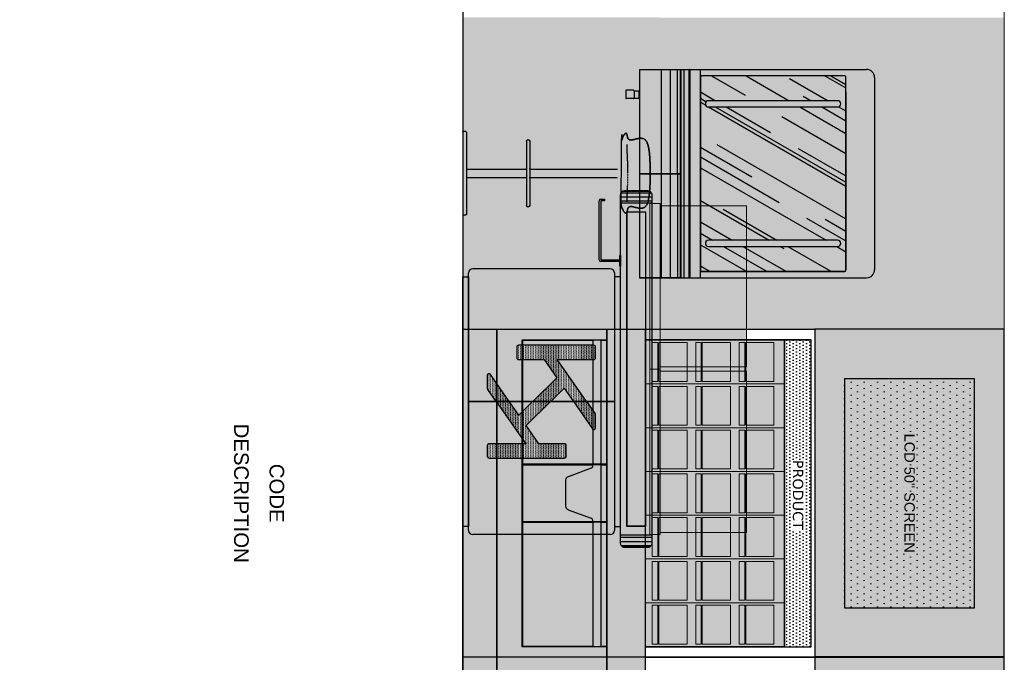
# Model space of a CAD drawing. Header units: centimetres. Extents: x -2854 to 18796, y -762 to 9238.
# Tile 132 of 166: x 2234 to 2706, y 1448 to 1756. Entities that reach past the tile are written whole.
import ezdxf
from ezdxf.enums import TextEntityAlignment as Align

# ---------------------------------------------------------------- set-up
doc = ezdxf.new("R2010")
doc.units = ezdxf.units.CM
doc.header["$LTSCALE"] = 0.3
doc.linetypes.add('HIDDEN2', pattern=[0.1875, 0.125, -0.0625])
for name, color, linetype, lineweight in [('KK_ARC_WALL 0.13', 252, 'Continuous', 13), ('KK_FUR_DET', 251, 'Continuous', 9), ('KK_FUR_TXT', 251, 'Continuous', 9)]:
    doc.layers.add(name, color=color, linetype=linetype, lineweight=lineweight)
doc.layers.add('KK_Defpoints', color=40, linetype='Continuous', plot=False)
doc.layers.add('KK_FUR_HATCH', color=253, linetype='Continuous')
doc.layers.add('KK_NEW_WALLS 0.2', color=3, linetype='Continuous')
doc.styles.add('KIKO Milano_Light', font='Arial.ttf')
doc.styles.get("Standard").update_dxf_attribs({"font": 'Arial.ttf'})

# ---------------------------------------------------------------- blocks, each defined once
blk = doc.blocks.new('SEDIA CALLEGARIS_FRONT')
at = {"true_color": 0xffffff}
h = blk.add_hatch(color=7, dxfattribs=at)
h.dxf.hatch_style = 1
h.paths.add_polyline_path([(20.15, 1.49, 0.409437), (19.85, 1.79), (-19.55, 1.79, 0.419151), (-19.85, 1.48), (-19.85, 0), (19.85, 0, 0.419007), (20.15, 0.3)])
h.paths.add_polyline_path([(2.15, 30.27, -0.414214), (2.45, 30.57), (-2.15, 30.57, -0.414214), (-1.85, 30.27), (-1.85, 1.79), (2.15, 1.79)])
h.paths.add_polyline_path([(16.36, 31.37, 0.414214), (15.56, 32.17), (-15.26, 32.17, 0.414214), (-16.06, 31.37, 0.414214), (-15.26, 30.57), (15.56, 30.57, 0.414214)])
edge = h.paths.add_edge_path()
edge.add_spline(control_points=[(2.15, 74.39), (0.82, 74.35), (-0.52, 74.35), (-1.85, 74.39)], knot_values=[0.198162, 0.198162, 0.198162, 0.198162, 0.257863, 0.257863, 0.257863, 0.257863], weights=[0.987281, 0.986985, 0.986985, 0.987281], degree=3, periodic=0)
edge.add_line((-1.85, 74.39), (-1.85, 32.47))
edge.add_arc((-2.15, 32.47), 0.3, 270, 359.9961, ccw=False)
edge.add_line((-2.15, 32.17), (2.45, 32.17))
edge.add_arc((2.45, 32.47), 0.3, 180.0039, 270, ccw=False)
edge.add_line((2.15, 32.47), (2.15, 74.39))
edge = h.paths.add_edge_path()
edge.add_arc((0.15, 140.98), 66.63, 256.936, 268.2825, ccw=False)
edge.add_arc((-12.89, 86.14), 10.26, 239.6197, 258.6573, ccw=False)
edge.add_arc((-16.85, 79.48), 2.51, 211.0373, 240.6162, ccw=False)
edge.add_arc((-18.65, 78.39), 0.405, 116.6067, 211.1856, ccw=False)
edge.add_arc((-18.04, 77.21), 1.74, 99.4368, 117.1958, ccw=False)
edge.add_arc((-19.21, 87.02), 8.15, 276.2378, 286.9473)
edge.add_arc((-17.43, 80.77), 1.65, 291.083, 374.3094)
edge.add_arc((34.57, 93.31), 51.84, 189.186, 193.534, ccw=False)
edge.add_arc((-13.02, 85.55), 3.62, 152.5851, 188.3241, ccw=False)
edge.add_arc((-12.97, 84.81), 4.06, 108.3142, 143.5373, ccw=False)
edge.add_arc((-8.61, 72.58), 17.05, 95.7109, 109.3275, ccw=False)
edge.add_arc((0.1, -29.54), 119.54, 84.8789, 94.9901, ccw=False)
edge.add_arc((9.41, 74.99), 14.59, 67.2015, 84.6537, ccw=False)
edge.add_arc((13.86, 85.56), 3.12, 22.4373, 67.4046, ccw=False)
edge.add_arc((12.47, 85.43), 4.47, -14.414, 17.2098, ccw=False)
edge.add_line((16.8, 84.31), (16.17, 81.47))
edge.add_arc((21.14, 80.82), 5.01, 172.5339, 185.7282)
edge.add_arc((17.61, 80.62), 1.49, 191.6751, 234.2769)
edge.add_arc((19.92, 87.34), 8.55, 248.1746, 262.736)
edge.add_arc((18.85, 78.38), 0.489, -15.0589, 91.6714, ccw=False)
edge.add_arc((17.19, 79.4), 2.43, 298.0121, 331.7602, ccw=False)
edge.add_line((18.33, 77.26), (17.14, 76.66))
edge.add_arc((9.45, 98.71), 23.35, 278.5749, 289.2183, ccw=False)
edge.add_line((12.93, 75.62), (7.16, 74.67))
edge.add_arc((0.09, 155.27), 80.91, 268.625, 275.0122, ccw=False)
at = {"color": 251, "true_color": 0x636466}
for p, q in [((-1.85, 32.47, 0), (-1.85, 74.39, 0)), ((2.15, 32.47, 0), (2.15, 74.39, 0)), ((15.56, 32.17, 0), (-15.26, 32.17, 0)), ((15.56, 30.57, 0), (-15.26, 30.57, 0)), ((-1.85, 1.79, 0), (-1.85, 30.27, 0)), ((2.15, 1.79, 0), (2.15, 30.27, 0)), ((-19.85, 0, 0), (-19.85, 1.49, 0)), ((19.85, 1.79, 0), (-19.55, 1.79, 0)), ((20.15, 1.49, 0), (20.15, 0.3, 0)), ((19.85, 0, 0), (-19.55, 0, 0))]:
    blk.add_line(p, q, dxfattribs=at)
at = {"color": 251, "lineweight": 0, "true_color": 0x636466}
for p, q in [((-19.85, 0, 0), (19.85, 0, 0)), ((-19.55, 1.79, 0), (-1.85, 1.79, 0)), ((19.85, 1.79, 0), (-19.55, 1.79, 0)), ((-19.55, 1.79, 0), (-1.85, 1.79, 0)), ((19.85, 1.79, 0), (-19.55, 1.79, 0)), ((-19.55, 1.79, 0), (19.85, 1.79, 0)), ((2.15, 1.79, 0), (19.85, 1.79, 0)), ((20.15, 0.3, 0), (20.15, 1.49, 0)), ((20.15, 1.48, 0), (20.15, 0.3, 0)), ((19.85, 0, 0), (19.85, 0, 0))]:
    blk.add_line(p, q, dxfattribs=at)
at = {"color": 251, "true_color": 0x636466}
for centre, radius, start, end in [((-15.26, 31.37, 0), 0.8, 90.0024, 180), ((-15.26, 31.37, 0), 0.8, 180, 269.9976), ((-2.15, 32.47, 0), 0.3, 272.3031, 0.0004), ((-2.15, 30.27, 0), 0.3, 359.9993, 87.6879), ((2.45, 32.47, 0), 0.3, 179.9996, 267.6969), ((2.45, 30.27, 0), 0.3, 92.3121, 180.0007), ((15.56, 31.37, 0), 0.8, 360, 89.9981), ((15.56, 31.37, 0), 0.8, 270.0019, 360), ((-19.55, 1.49, 0), 0.3, 134.9999, 180.0002), ((-19.55, 1.49, 0), 0.3, 89.9997, 134.9999), ((19.85, 1.49, 0), 0.3, 0.0007, 89.9994), ((19.85, 0.3, 0), 0.3, 270.0006, 359.9993)]:
    blk.add_arc(centre, radius, start, end, dxfattribs=at)
at = {"color": 251, "lineweight": 0, "true_color": 0x636466}
for centre, start, end in [((-19.55, 1.49, 0), 90, 180.9641), ((-19.55, 1.49, 0), 90.0003, 90.0006), ((-19.55, 1.49, 0), 90.0003, 90.0006), ((-19.55, 1.49, 0), 90.0003, 90.0006), ((-19.55, 1.49, 0), 90.0003, 90.0006), ((19.85, 1.49, 0), 0.0007, 90), ((19.85, 1.49, 0), 0.0007, 90), ((19.85, 1.49, 0), 0.9359, 90), ((19.85, 1.49, 0), 359.0641, 90), ((19.85, 0.3, 0), 270, 359.0641), ((19.85, 0.3, 0), 270, 0.9359)]:
    blk.add_arc(centre, 0.3, start, end, dxfattribs=at)
at = {"color": 251, "true_color": 0x636466}
for points, knots in [([(0.15, 89.99, 0), (-1.09, 89.99, 0), (-3.34, 89.98, 0), (-6.43, 89.88, 0), (-9, 89.71, 0), (-11.14, 89.45, 0), (-12.67, 89.16, 0), (-13.71, 88.86, 0), (-14.35, 88.63, 0), (-14.91, 88.38, 0), (-15.38, 88.09, 0), (-15.77, 87.78, 0), (-16.09, 87.42, 0), (-16.35, 87, 0), (-16.53, 86.51, 0), (-16.63, 85.96, 0), (-16.65, 85.38, 0), (-16.6, 84.76, 0), (-16.5, 84.12, 0), (-16.31, 83.3, 0), (-16.12, 82.58, 0), (-15.95, 81.86, 0), (-15.86, 81.41, 0), (-15.81, 80.98, 0), (-15.8, 80.61, 0), (-15.86, 80.23, 0), (-16, 79.89, 0), (-16.17, 79.65, 0), (-16.39, 79.45, 0), (-16.72, 79.25, 0), (-17.11, 79.14, 0), (-17.59, 79.05, 0), (-17.94, 78.99, 0), (-18.26, 78.94, 0), (-18.47, 78.89, 0), (-18.68, 78.83, 0), (-18.85, 78.75, 0), (-18.98, 78.65, 0), (-19.05, 78.51, 0), (-19.06, 78.34, 0), (-19, 78.16, 0), (-18.86, 77.95, 0), (-18.65, 77.72, 0), (-18.37, 77.48, 0), (-17.9, 77.16, 0), (-17.18, 76.79, 0), (-16.21, 76.42, 0), (-15.43, 76.2, 0), (-14.98, 76.1, 0), (-14.91, 76.08, 0), (-14.98, 76.1, 0), (-15.43, 76.2, 0), (-16.21, 76.42, 0), (-17.18, 76.79, 0), (-17.9, 77.16, 0), (-18.37, 77.48, 0), (-18.65, 77.72, 0), (-18.86, 77.95, 0), (-19, 78.16, 0), (-19.06, 78.34, 0), (-19.05, 78.51, 0), (-18.98, 78.65, 0), (-18.85, 78.75, 0), (-18.68, 78.83, 0), (-18.47, 78.89, 0), (-18.26, 78.94, 0), (-17.94, 78.99, 0), (-17.59, 79.05, 0), (-17.11, 79.14, 0), (-16.72, 79.25, 0), (-16.39, 79.45, 0), (-16.17, 79.65, 0), (-16, 79.89, 0), (-15.86, 80.23, 0), (-15.8, 80.61, 0), (-15.81, 80.98, 0), (-15.86, 81.41, 0), (-15.95, 81.86, 0), (-16.12, 82.58, 0), (-16.31, 83.3, 0), (-16.5, 84.12, 0), (-16.6, 84.76, 0), (-16.65, 85.38, 0), (-16.63, 85.96, 0), (-16.53, 86.51, 0), (-16.35, 87, 0), (-16.09, 87.42, 0), (-15.77, 87.78, 0), (-15.38, 88.09, 0), (-14.91, 88.38, 0), (-14.35, 88.63, 0), (-13.71, 88.86, 0), (-12.67, 89.16, 0), (-11.14, 89.45, 0), (-9, 89.71, 0), (-6.43, 89.88, 0), (-3.34, 89.98, 0), (-1.09, 89.99, 0), (0.15, 89.99, 0)], [0, 0, 0, 0, 37.104956, 67.465456, 93.003658, 114.244141, 132.086293, 139.725188, 146.5332, 152.621289, 158.091671, 162.955222, 167.59845, 172.614522, 177.748639, 183.203063, 189.169415, 195.06518, 201.894281, 208.676278, 220.354443, 224.129077, 230.872119, 234.118862, 237.020583, 242.247263, 245.257722, 248.115985, 251.029967, 254.099456, 259.617824, 263.135797, 268.774666, 270.238569, 272.922993, 275.165905, 276.901434, 278.548293, 280.008441, 281.534876, 283.302234, 285.880607, 289.00743, 292.687444, 296.838423, 306.150258, 316.668318, 328.152419, 330.387923, 330.387923, 330.387923, 332.623427, 344.107528, 354.625588, 363.937423, 368.088403, 371.768416, 374.895239, 377.473612, 379.24097, 380.767405, 382.227553, 383.874412, 385.609942, 387.852853, 390.537277, 392.001181, 397.640049, 401.158023, 406.67639, 409.74588, 412.659861, 415.518124, 418.528583, 423.755263, 426.656985, 429.903728, 436.646769, 440.421403, 452.099568, 458.881565, 465.710666, 471.606431, 477.572783, 483.027207, 488.161324, 493.177396, 497.820624, 502.684175, 508.154558, 514.242647, 521.050658, 528.689554, 546.531706, 567.772188, 593.31039, 623.670891, 660.775846, 660.775846, 660.775846, 660.775846]), ([(-13.61, 78.93, 0), (-13.26, 78.93, 0), (-12.47, 78.94, 0), (-11.23, 78.98, 0), (-9.03, 79.06, 0), (-7.23, 79.14, 0), (-5.87, 79.19, 0), (-5.82, 79.19, 0)], [0, 0, 0, 0, 10.331961, 23.787826, 37.196543, 76.2398, 77.924635, 77.924635, 77.924635, 77.924635]), ([(0.41, 79.32, 0), (0.64, 79.32, 0), (1.17, 79.32, 0), (2.38, 79.3, 0), (4.11, 79.26, 0), (6.83, 79.17, 0), (9.33, 79.06, 0), (11.53, 78.98, 0), (12.77, 78.94, 0), (13.56, 78.93, 0), (13.91, 78.93, 0)], [2.600058, 2.600058, 2.600058, 2.600058, 9.47137, 18.66007, 38.7505, 61.39462, 100.437687, 113.846043, 127.264213, 137.627877, 137.627877, 137.627877, 137.627877])]:
    blk.add_open_spline(points, degree=3, knots=knots, dxfattribs=at)
blk.add_rational_spline([(-14.91, 76.08, 0), (-4.96, 73.77, 0), (5.26, 73.77, 0), (15.21, 76.08, 0), (15.29, 76.1, 0), (15.73, 76.2, 0), (16.51, 76.42, 0), (17.48, 76.79, 0), (18.2, 77.16, 0), (18.67, 77.48, 0), (18.95, 77.72, 0), (19.16, 77.94, 0), (19.3, 78.16, 0), (19.36, 78.34, 0), (19.35, 78.51, 0), (19.28, 78.65, 0), (19.16, 78.75, 0), (18.99, 78.83, 0), (18.77, 78.89, 0), (18.56, 78.94, 0), (18.31, 78.98, 0), (18.08, 79.02, 0), (17.78, 79.07, 0), (17.41, 79.14, 0), (17.02, 79.26, 0), (16.69, 79.45, 0), (16.47, 79.65, 0), (16.3, 79.89, 0), (16.16, 80.24, 0), (16.09, 80.71, 0), (16.14, 81.31, 0), (16.25, 81.86, 0), (16.42, 82.58, 0), (16.61, 83.29, 0), (16.79, 84.11, 0), (16.9, 84.76, 0), (16.95, 85.38, 0), (16.93, 85.96, 0), (16.83, 86.51, 0), (16.65, 87, 0), (16.39, 87.42, 0), (16.07, 87.78, 0), (15.68, 88.09, 0), (15.21, 88.37, 0), (14.66, 88.63, 0), (14.02, 88.86, 0), (12.98, 89.16, 0), (11.44, 89.45, 0), (9.3, 89.71, 0), (6.72, 89.88, 0), (3.63, 89.98, 0), (1.38, 89.99, 0), (0.15, 89.99, 0), (1.22, 89.99, 0), (2.29, 89.99, 0), (3.36, 89.97, 0), (3.52, 89.97, 0), (3.78, 89.96, 0), (4.05, 89.95, 0), (4.15, 89.95, 0), (5.06, 89.93, 0), (6.82, 89.87, 0), (9.3, 89.71, 0), (11.44, 89.45, 0), (12.98, 89.16, 0), (14.02, 88.86, 0), (14.66, 88.63, 0), (15.21, 88.37, 0), (15.68, 88.09, 0), (16.07, 87.78, 0), (16.39, 87.42, 0), (16.65, 87, 0), (16.83, 86.51, 0), (16.93, 85.96, 0), (16.95, 85.38, 0), (16.9, 84.76, 0), (16.83, 84.3, 0), (16.77, 84.04, 0), (16.77, 84, 0), (16.75, 83.93, 0), (16.74, 83.87, 0), (16.72, 83.8, 0), (16.7, 83.68, 0), (16.58, 83.19, 0), (16.42, 82.58, 0), (16.25, 81.86, 0), (16.14, 81.31, 0), (16.09, 80.71, 0), (16.16, 80.24, 0), (16.3, 79.89, 0), (16.47, 79.65, 0), (16.69, 79.45, 0), (17.02, 79.26, 0), (17.41, 79.14, 0), (17.78, 79.07, 0), (18.08, 79.02, 0), (18.31, 78.98, 0), (18.56, 78.94, 0), (18.77, 78.89, 0), (18.99, 78.83, 0), (19.16, 78.75, 0), (19.28, 78.65, 0), (19.35, 78.51, 0), (19.36, 78.34, 0), (19.3, 78.16, 0), (19.16, 77.94, 0), (18.95, 77.72, 0), (18.67, 77.48, 0), (18.2, 77.16, 0), (17.48, 76.79, 0), (16.51, 76.42, 0), (15.73, 76.2, 0), (15.29, 76.1, 0), (15.21, 76.08, 0)], [1, 0.982745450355, 0.982745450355, 1, 1, 1, 1, 1, 1, 1, 1, 1, 1, 1, 1, 1, 1, 1, 1, 1, 1, 1, 1, 1, 1, 1, 1, 1, 1, 1, 1, 1, 1, 1, 1, 1, 1, 1, 1, 1, 1, 1, 1, 1, 1, 1, 1, 1, 1, 1, 1, 1, 1, 1, 1, 1, 1, 1, 1, 1, 1, 1, 1, 1, 1, 1, 1, 1, 1, 1, 1, 1, 1, 1, 1, 1, 1, 1, 1, 1, 1, 1, 1, 1, 1, 1, 1, 1, 1, 1, 1, 1, 1, 1, 1, 1, 1, 1, 1, 1, 1, 1, 1, 1, 1, 1, 1, 1, 1, 1, 1, 1, 1, 1], degree=3, knots=[0, 0, 0, 0, 0.45602, 0.45602, 0.45602, 2.779185, 14.132499, 24.672177, 34.008344, 38.193573, 41.832328, 44.964393, 47.535177, 49.309265, 50.833464, 52.306582, 53.93434, 55.663129, 57.887998, 60.63235, 62.078625, 65.453709, 67.771637, 71.258206, 76.773761, 79.847119, 82.763377, 85.627601, 88.610533, 93.840544, 99.920983, 106.655323, 110.514589, 122.099762, 128.881202, 135.71071, 141.700556, 147.666779, 153.121553, 158.254923, 163.270613, 167.913801, 172.776336, 178.152555, 184.237663, 191.048876, 198.685491, 216.523067, 237.966319, 263.505818, 293.86732, 330.845677, 330.845677, 330.845677, 362.902125, 362.902125, 362.902125, 367.824033, 370.833899, 370.833899, 370.833899, 398.185535, 423.725034, 445.168286, 463.005863, 470.642477, 477.45369, 483.538798, 488.915017, 493.777552, 498.42074, 503.43643, 508.5698, 514.024574, 519.990797, 525.980643, 532.810151, 533.961411, 533.961411, 533.961411, 536.005856, 536.005856, 536.005856, 539.591591, 551.176765, 555.036031, 561.77037, 567.850809, 573.080821, 576.063752, 578.927977, 581.844234, 584.917592, 590.433147, 593.919717, 596.237644, 599.612728, 601.059004, 603.803355, 606.028225, 607.757013, 609.384771, 610.857889, 612.382088, 614.156176, 616.72696, 619.859026, 623.497781, 627.683009, 637.019176, 647.558854, 658.912168, 661.235333, 661.235333, 661.235333, 661.235333], dxfattribs=at)
at = {"color": 251, "linetype": 'HIDDEN2', "true_color": 0x636466}
for points, knots in [([(-13.61, 78.93, 0), (-13.26, 78.93, 0), (-12.47, 78.94, 0), (-11.23, 78.98, 0), (-9.03, 79.06, 0), (-6.53, 79.17, 0), (-3.19, 79.28, 0), (-1.14, 79.32, 0), (0.15, 79.32, 0)], [0, 0, 0, 0, 10.331961, 23.787826, 37.196543, 76.2398, 98.883909, 137.628193, 137.628193, 137.628193, 137.628193]), ([(0.15, 79.32, 0), (0.47, 79.32, 0), (1.09, 79.32, 0), (2.38, 79.3, 0), (4.11, 79.26, 0), (6.83, 79.17, 0), (9.33, 79.06, 0), (11.53, 78.98, 0), (12.77, 78.94, 0), (13.56, 78.93, 0), (13.91, 78.93, 0)], [0, 0, 0, 0, 9.47137, 18.66007, 38.7505, 61.39462, 100.437687, 113.846043, 127.264213, 137.627877, 137.627877, 137.627877, 137.627877])]:
    blk.add_open_spline(points, degree=3, knots=knots, dxfattribs=at)
blk = doc.blocks.new('KK ANTE')
for points in [[(-43253.85, 7772.46), (-43253.85, 7781.01), (-43260.2, 7787.44), (-43253.85, 7791.88), (-43253.85, 7798.23), (-43273.95, 7784.16), (-43273.95, 7801.78, 0.414214), (-43274.75, 7802.58), (-43279.95, 7802.58, 0.414214), (-43280.75, 7801.78), (-43280.75, 7765.51, 0.414214), (-43279.95, 7764.71), (-43274.75, 7764.71, 0.414214), (-43273.95, 7765.51), (-43273.95, 7777.81), (-43265.18, 7783.95)], [(-43253.55, 7792.09), (-43240.65, 7801.13, 0.730215), (-43241.1, 7802.58), (-43247.38, 7802.58, 0.153915), (-43247.84, 7802.44), (-43253.55, 7798.44)], [(-43253.55, 7754.93), (-43233.45, 7769.01), (-43233.45, 7751.38, 0.414214), (-43232.65, 7750.58), (-43227.45, 7750.58, 0.414214), (-43226.65, 7751.38), (-43226.65, 7787.66, 0.409601), (-43227.44, 7788.45), (-43232.65, 7788.45, 0.414214), (-43233.45, 7787.65), (-43233.45, 7775.35), (-43242.21, 7769.22), (-43253.55, 7780.7), (-43253.55, 7772.16), (-43247.2, 7765.73), (-43253.55, 7761.28)], [(-43253.85, 7754.72), (-43253.85, 7761.07), (-43266.75, 7752.04, 0.73323), (-43266.29, 7750.58), (-43260.02, 7750.58, 0.153915), (-43259.56, 7750.73)]]:
    blk.add_lwpolyline(points, format="xyb", close=True)

msp = doc.modelspace()

# ---------------------------------------------------------------- hatches: boundary and pattern name
at = {"true_color": 0x939598}
h = msp.add_hatch(color=252, dxfattribs=at)
h.dxf.hatch_style = 1
h.paths.add_polyline_path([(2515.41, 1607.82), (2515.41, 1450.42), (2462.64, 1450.42), (2462.64, 1607.82)])
h = msp.add_hatch(color=256)
h.dxf.hatch_style = 1
h.set_gradient(color1=(245, 245, 245), color2=(147, 149, 152), name='CURVED')
h.paths.add_polyline_path([(2533.76, 1607.82), (2533.76, 1450.42), (2515.41, 1450.42), (2515.41, 1607.82)])
h = msp.add_hatch(color=252, dxfattribs=at)
h.dxf.hatch_style = 1
h.paths.add_polyline_path([(2515.41, 1450.51), (2515.41, 1293.11), (2462.64, 1293.11), (2462.64, 1450.51)])
h = msp.add_hatch(color=256)
h.dxf.hatch_style = 1
h.set_gradient(color1=(245, 245, 245), color2=(147, 149, 152), name='CURVED')
h.paths.add_polyline_path([(2533.76, 1450.51), (2533.76, 1293.11), (2515.41, 1293.11), (2515.41, 1450.51)])
at = {"layer": 'KK_FUR_DET'}
h = msp.add_hatch(dxfattribs=at)
h.set_pattern_fill('DOTS', color=256, scale=0.3, angle=-90)
h.set_pattern_definition([(270, (2446.21493, 1432.5262), (0.47625, -0.238125), [0, -0.47625])])
edge = h.paths.add_edge_path()
edge.add_arc((2626.21, 1716.03), 1.5, 0, 90)
edge.add_line((2626.21, 1717.53), (2564.21, 1717.53))
edge.add_arc((2564.21, 1716.03), 1.5, 90, 180)
edge.add_arc((2564.21, 1716.03), 1.5, 180, 270)
edge.add_line((2564.21, 1714.53), (2626.21, 1714.53))
edge.add_arc((2626.21, 1716.03), 1.5, -90, 0)
edge = h.paths.add_edge_path()
edge.add_arc((2626.21, 1649.03), 1.5, 0, 90)
edge.add_line((2626.21, 1650.53), (2564.21, 1650.53))
edge.add_arc((2564.21, 1649.03), 1.5, 90, 180)
edge.add_arc((2564.21, 1649.03), 1.5, 180, 270)
edge.add_line((2564.21, 1647.53), (2626.21, 1647.53))
edge.add_arc((2626.21, 1649.03), 1.5, 270, 360)
at = {"layer": 'KK_FUR_HATCH', "true_color": 0xddb3d4}
h = msp.add_hatch(color=254, dxfattribs=at)
h.dxf.hatch_style = 1
h.paths.add_polyline_path([(2706.21, 1757.41), (2446.21, 1757.48), (2446.21, 1607.86), (2706.21, 1607.78)])
at = {"layer": 'KK_FUR_HATCH'}
h = msp.add_hatch(color=256, dxfattribs=at)
h.dxf.hatch_style = 1
h.set_gradient(color1=(147, 149, 152), rotation=90)
h.paths.add_polyline_path([(2546.04, 1632.63), (2546.04, 1732.43), (2531.01, 1732.43), (2531.01, 1632.63)])
at = {"layer": 'KK_FUR_HATCH', "true_color": 0xffffff}
h = msp.add_hatch(color=7, dxfattribs=at)
h.dxf.hatch_style = 1
h.paths.add_polyline_path([(2549.31, 1632.63), (2549.31, 1732.43), (2546.04, 1732.43), (2546.04, 1632.63)])
at = {"layer": 'KK_FUR_HATCH', "true_color": 0x939598}
h = msp.add_hatch(color=252, dxfattribs=at)
h.dxf.hatch_style = 1
h.paths.add_polyline_path([(2552.51, 1632.53), (2552.51, 1732.53), (2549.31, 1732.53), (2549.31, 1632.53)])
at = {"layer": 'KK_FUR_HATCH', "true_color": 0xffffff}
h = msp.add_hatch(color=7, dxfattribs=at)
h.dxf.hatch_style = 1
edge = h.paths.add_edge_path()
edge.add_arc((2640.12, 1636.33), 3.8, 270, 360)
edge.add_line((2643.92, 1636.33), (2643.92, 1728.73))
edge.add_arc((2640.12, 1728.73), 3.8, 0, 90)
edge.add_line((2640.12, 1732.53), (2552.51, 1732.53))
edge.add_line((2552.51, 1732.53), (2552.51, 1632.53))
edge.add_line((2552.51, 1632.53), (2640.12, 1632.53))
at = {"layer": 'KK_FUR_HATCH'}
h = msp.add_hatch(dxfattribs=at)
h.set_pattern_fill('AR-RROOF', color=256, scale=0.8, angle=-30, style=0)
h.set_pattern_definition([(330, (2446.215, 1432.526), (48.8748, -4.7544), [304.8, -40.64, 101.6, -20.32]), (330, (2474.7, 1427.812), (-4.0848, 33.5649), [60.96, -6.7056, 121.92, -15.24]), (330, (2463.65, 1442.404), (98.3149, -41.0416), [162.56, -28.448, 81.28, -20.32])])
edge = h.paths.add_edge_path()
edge.add_line((2560.31, 1635.63), (2629.41, 1635.63))
edge.add_arc((2629.41, 1636.33), 0.7, -90, 0)
edge.add_line((2630.11, 1636.33), (2630.11, 1728.73))
edge.add_arc((2629.41, 1728.73), 0.7, 0, 90)
edge.add_line((2629.41, 1729.43), (2560.31, 1729.43))
edge.add_line((2560.31, 1729.43), (2560.31, 1635.63))
edge = h.paths.add_edge_path(flags=16)
edge.add_arc((2626.21, 1649.03), 1.5, 0, 90)
edge.add_line((2626.21, 1650.53), (2564.21, 1650.53))
edge.add_arc((2564.21, 1649.03), 1.5, 90, 180)
edge.add_arc((2564.21, 1649.03), 1.5, 180, 270)
edge.add_line((2564.21, 1647.53), (2626.21, 1647.53))
edge.add_arc((2626.21, 1649.03), 1.5, 270, 360)
edge = h.paths.add_edge_path(flags=16)
edge.add_arc((2626.21, 1716.03), 1.5, 0, 90)
edge.add_line((2626.21, 1717.53), (2564.21, 1717.53))
edge.add_arc((2564.21, 1716.03), 1.5, 90, 180)
edge.add_arc((2564.21, 1716.03), 1.5, 180, 270)
edge.add_line((2564.21, 1714.53), (2626.21, 1714.53))
edge.add_arc((2626.21, 1716.03), 1.5, -90, 0)
at = {"layer": 'KK_FUR_HATCH', "true_color": 0xffffff}
h = msp.add_hatch(color=7, dxfattribs=at)
h.dxf.hatch_style = 1
edge = h.paths.add_edge_path()
edge.add_line((2522.02, 1632.98), (2519.02, 1632.98))
edge.add_line((2519.02, 1632.98), (2519.02, 1634.68))
edge.add_arc((2517.01, 1634.87), 2.02, -5.2592, 89.8066)
edge.add_line((2517.02, 1636.88), (2451.02, 1636.88))
edge.add_arc((2451.02, 1634.88), 2, 90, 178.1776)
edge.add_line((2449.02, 1634.95), (2449.02, 1632.98))
edge.add_line((2449.02, 1632.98), (2446.21, 1632.98))
edge.add_line((2446.21, 1632.98), (2446.21, 1513.16))
edge.add_line((2446.21, 1513.16), (2449.02, 1513.16))
edge.add_line((2449.02, 1513.16), (2449.02, 1511.15))
edge.add_arc((2451.02, 1511.26), 2, 183.1522, 270)
edge.add_line((2451.02, 1509.26), (2517.02, 1509.26))
edge.add_arc((2517.02, 1511.26), 2, -89.9872, -1.4633)
edge.add_line((2519.02, 1511.21), (2519.02, 1513.16))
edge.add_line((2519.02, 1513.16), (2522.02, 1513.16))
edge.add_line((2522.02, 1513.16), (2522.02, 1505.06))
edge.add_arc((2524.02, 1505.06), 2, 180, 270)
edge.add_line((2524.02, 1503.06), (2535.02, 1503.06))
edge.add_arc((2535.02, 1505.06), 2, 270, 360)
edge.add_line((2537.02, 1505.06), (2537.02, 1509.06))
edge.add_line((2537.02, 1509.06), (2536.02, 1509.06))
edge.add_line((2536.02, 1509.06), (2536.02, 1668.36))
edge.add_line((2536.02, 1668.36), (2537.02, 1668.36))
edge.add_line((2537.02, 1668.36), (2537.02, 1672.36))
edge.add_arc((2535.02, 1672.36), 2, 0, 90)
edge.add_line((2535.02, 1674.36), (2524.02, 1674.36))
edge.add_arc((2524.02, 1672.36), 2, 90, 180)
edge.add_line((2522.02, 1672.36), (2522.02, 1632.98))
h.paths.add_polyline_path([(2541.02, 1668.11), (2536.02, 1668.11), (2536.02, 1588.71), (2541.02, 1588.71)])
h.paths.add_polyline_path([(2541.02, 1667.11), (2541.02, 1589.71), (2582.52, 1589.71), (2582.52, 1667.11)])
h.paths.add_polyline_path([(2541.02, 1510.31), (2541.02, 1587.71), (2582.52, 1587.71), (2582.52, 1510.31)])
h.paths.add_polyline_path([(2541.02, 1588.71), (2541.02, 1509.31), (2536.02, 1509.31), (2536.02, 1588.71)])
at = {"layer": 'KK_FUR_HATCH', "true_color": 0x939598}
h = msp.add_hatch(color=252, dxfattribs=at)
h.dxf.hatch_style = 1
h.paths.add_polyline_path([(2525.12, 1513.31), (2525.12, 1664.11), (2533.92, 1664.11), (2533.92, 1513.31)], flags=16)
edge = h.paths.add_edge_path()
edge.add_line((2534.02, 1664.01), (2534.02, 1513.41))
edge.add_arc((2533.82, 1513.41), 0.2, -90, 0, ccw=False)
edge.add_line((2533.82, 1513.21), (2525.22, 1513.21))
edge.add_arc((2525.22, 1513.41), 0.2, 180, 270, ccw=False)
edge.add_line((2525.02, 1513.41), (2525.02, 1664.01))
edge.add_arc((2525.22, 1664.01), 0.2, 90, 180, ccw=False)
edge.add_line((2525.22, 1664.21), (2533.82, 1664.21))
edge.add_arc((2533.82, 1664.01), 0.2, 0, 90, ccw=False)
h = msp.add_hatch(color=252, dxfattribs=at)
h.dxf.hatch_style = 1
h.paths.add_polyline_path([(2525.12, 1513.31), (2525.12, 1664.11), (2533.92, 1664.11), (2533.92, 1513.31)])
at = {"layer": 'KK_FUR_HATCH', "true_color": 0x636466}
h = msp.add_hatch(color=251, dxfattribs=at)
h.dxf.hatch_style = 1
h.paths.add_polyline_path([(2462.64, 1607.82), (2462.64, 1450.42), (2446.21, 1450.42), (2446.21, 1607.82)])
at = {"layer": 'KK_FUR_HATCH', "true_color": 0xddb3d4}
h = msp.add_hatch(color=254, dxfattribs=at)
h.dxf.hatch_style = 1
h.paths.add_polyline_path([(2706.21, 1450.42), (2706.21, 1607.82), (2615.21, 1607.82), (2615.21, 1450.42)])
at = {"layer": 'KK_FUR_HATCH', "true_color": 0x636466}
h = msp.add_hatch(color=251, dxfattribs=at)
h.dxf.hatch_style = 1
h.paths.add_polyline_path([(2512.71, 1543.02), (2512.71, 1602.82), (2508.75, 1602.82), (2508.75, 1543.02)])
edge = h.paths.add_edge_path()
edge.add_arc((2507.75, 1516.07), 1, 0, 70.0831, ccw=False)
edge.add_line((2508.75, 1516.07), (2508.75, 1515.42))
edge.add_line((2508.75, 1515.42), (2512.71, 1515.42))
edge.add_line((2512.71, 1515.42), (2512.71, 1542.82))
edge.add_line((2512.71, 1542.82), (2508.75, 1542.82))
edge.add_line((2508.75, 1542.82), (2508.75, 1542.17))
edge.add_arc((2507.75, 1542.17), 1, -70.0831, 0, ccw=False)
edge.add_line((2508.1, 1541.23), (2497.03, 1537.22))
edge.add_arc((2497.71, 1535.34), 2, 109.9169, 180)
edge.add_line((2495.71, 1535.34), (2495.71, 1522.9))
edge.add_arc((2497.71, 1522.9), 2, 180, 250.0831)
edge.add_line((2497.03, 1521.02), (2508.1, 1517.01))
h.paths.add_polyline_path([(2512.71, 1455.42), (2512.71, 1515.22), (2508.75, 1515.22), (2508.75, 1455.42)])
at = {"layer": 'KK_FUR_HATCH', "true_color": 0xc7c8ca}
h = msp.add_hatch(color=9, dxfattribs=at)
h.dxf.hatch_style = 1
h.paths.add_polyline_path([(2533.76, 1602.82), (2533.76, 1455.42), (2600.72, 1455.42), (2600.72, 1602.82)])
h = msp.add_hatch(dxfattribs=at)
h.set_pattern_fill('DOTS', color=9, angle=-90)
h.set_pattern_definition([(270, (-1078.0983, 2658.2705), (1.5875, -0.79375), [0, -1.5875])])
h.paths.add_polyline_path([(2600.72, 1602.82), (2600.72, 1455.42), (2613.57, 1455.42), (2613.57, 1602.82)])
at = {"layer": 'KK_FUR_HATCH', "true_color": 0x636466}
h = msp.add_hatch(dxfattribs=at)
h.set_pattern_fill('DOTS', color=251, scale=0.5, angle=-90)
h.set_pattern_definition([(270, (2.9621, 6921.2739), (0.79375, -0.396875), [0, -0.79375])])
edge = h.paths.add_edge_path()
edge.add_line((2509.22, 1600.12), (2472.97, 1600.12))
edge.add_arc((2472.97, 1599.32), 0.799, 90, 180)
edge.add_line((2472.17, 1599.32), (2472.17, 1594.15))
edge.add_arc((2472.97, 1594.15), 0.799, 180, 270)
edge.add_line((2472.97, 1593.35), (2485.22, 1593.35))
edge.add_line((2485.22, 1593.35), (2491.32, 1584.63))
edge.add_line((2491.32, 1584.63), (2473.1, 1566.66))
edge.add_line((2473.1, 1566.66), (2459.47, 1586.14))
edge.add_arc((2458.82, 1585.69), 0.799, 34.9804, 180)
edge.add_line((2458.02, 1585.69), (2458.02, 1579.34))
edge.add_arc((2458.82, 1579.34), 0.799, 180, 214.9817)
edge.add_line((2458.16, 1578.88), (2476.43, 1552.78))
edge.add_line((2476.43, 1552.78), (2458.82, 1552.78))
edge.add_arc((2458.82, 1551.98), 0.799, 90, 180)
edge.add_line((2458.02, 1551.98), (2458.02, 1546.81))
edge.add_arc((2458.82, 1546.81), 0.799, 180, 270)
edge.add_line((2458.82, 1546.01), (2495.07, 1546.01))
edge.add_arc((2495.07, 1546.81), 0.799, -90, 0)
edge.add_line((2495.87, 1546.81), (2495.87, 1551.98))
edge.add_arc((2495.07, 1551.98), 0.799, 0, 90)
edge.add_line((2495.07, 1552.78), (2482.82, 1552.78))
edge.add_line((2482.82, 1552.78), (2476.67, 1561.57))
edge.add_line((2476.67, 1561.57), (2494.89, 1579.54))
edge.add_line((2494.89, 1579.54), (2508.56, 1559.99))
edge.add_arc((2509.22, 1560.44), 0.799, 214.9791, 360)
edge.add_line((2510.02, 1560.44), (2510.02, 1566.79))
edge.add_arc((2509.22, 1566.79), 0.799, 0, 34.9801)
edge.add_line((2509.87, 1567.25), (2491.61, 1593.35))
edge.add_line((2491.61, 1593.35), (2509.22, 1593.35))
edge.add_arc((2509.22, 1594.15), 0.799, -90, 0)
edge.add_line((2510.02, 1594.15), (2510.02, 1599.32))
edge.add_arc((2509.22, 1599.32), 0.799, 0, 90)
at = {"layer": 'KK_FUR_HATCH', "lineweight": 0}
h = msp.add_hatch(dxfattribs=at)
h.set_pattern_fill('DOTS', color=8, scale=2, angle=-90)
h.set_pattern_definition([(270, (2629.455, 1584.0695), (3.175, -1.5875), [0, -3.175])])
h.paths.add_polyline_path([(2691.97, 1474.17), (2691.97, 1584.07), (2629.45, 1584.07), (2629.45, 1474.17)])
at = {"layer": 'KK_FUR_HATCH', "true_color": 0x636466}
h = msp.add_hatch(color=251, dxfattribs=at)
h.dxf.hatch_style = 1
h.paths.add_polyline_path([(2462.64, 1450.51), (2462.64, 1293.11), (2446.21, 1293.11), (2446.21, 1450.51)])
at = {"layer": 'KK_FUR_HATCH', "true_color": 0xddb3d4}
h = msp.add_hatch(color=254, dxfattribs=at)
h.dxf.hatch_style = 1
h.paths.add_polyline_path([(2706.21, 1293.11), (2706.21, 1450.51), (2615.21, 1450.51), (2615.21, 1293.11)])

# ---------------------------------------------------------------- linework, layer by layer
for p, q in [((2531.01, 1732.53, 0), (2640.12, 1732.53, 0)), ((2531.01, 1732.53, 0), (2531.01, 1632.53, 0)), ((2531.01, 1732.43, 0), (2550.81, 1732.43, 0)), ((2549.31, 1682.63, 0), (2549.31, 1732.43, 0)), ((2550.81, 1682.63, 0), (2550.81, 1732.43, 0)), ((2551.01, 1632.53, 0), (2551.01, 1732.53, 0)), ((2552.51, 1632.53, 0), (2552.51, 1732.53, 0)), ((2554.71, 1732.53, 0), (2554.71, 1632.53, 0)), ((2554.81, 1732.53, 0), (2554.71, 1732.43, 0)), ((2554.81, 1732.53, 0), (2555.11, 1732.53, 0)), ((2555.21, 1732.43, 0), (2555.11, 1732.53, 0)), ((2555.21, 1732.43, 0), (2555.21, 1632.63, 0)), ((2560.21, 1732.53, 0), (2560.21, 1632.53, 0)), ((2643.92, 1728.73, 0), (2643.92, 1636.33, 0)), ((2524.46, 1722.33, 0), (2524.46, 1718.73, 0)), ((2528.26, 1722.53, 0), (2524.66, 1722.53, 0)), ((2528.46, 1722.33, 0), (2528.46, 1718.73, 0)), ((2528.46, 1722.28, 0), (2531.01, 1722.28, 0)), ((2530.71, 1722.28, 0), (2530.71, 1718.78, 0)), ((2630.21, 1721.73, 0), (2630.21, 1636.33, 0)), ((2528.26, 1718.53, 0), (2524.66, 1718.53, 0)), ((2528.46, 1718.78, 0), (2531.01, 1718.78, 0)), ((2531.01, 1682.63, 0), (2550.81, 1682.63, 0)), ((2531.01, 1682.43, 0), (2550.81, 1682.43, 0)), ((2549.31, 1682.43, 0), (2549.31, 1632.63, 0)), ((2550.81, 1632.63, 0), (2550.81, 1682.43, 0)), ((2522.02, 1673.36), (2536.75, 1673.36)), ((2522.98, 1674.06), (2536.06, 1674.06)), ((2511.72, 1641.08), (2511.72, 1669.48)), ((2512.52, 1670.28), (2514.22, 1670.28)), ((2512.52, 1669.48), (2512.52, 1641.08)), ((2514.22, 1669.48), (2512.52, 1669.48)), ((2514.22, 1670.28), (2514.22, 1669.48)), ((2522.02, 1671.41), (2537.02, 1671.41)), ((2522.02, 1669.41), (2537.02, 1669.41)), ((2537.02, 1668.36), (2522.02, 1668.36)), ((2512.52, 1641.08), (2521.72, 1641.08)), ((2521.72, 1640.28), (2512.52, 1640.28)), ((2521.72, 1641.08), (2521.72, 1640.28)), ((2517.02, 1636.88), (2451.02, 1636.88)), ((2449.02, 1511.46), (2449.02, 1634.68)), ((2519.02, 1634.88), (2519.02, 1511.26)), ((2531.01, 1632.63, 0), (2550.81, 1632.63, 0)), ((2531.01, 1632.53, 0), (2560.31, 1632.53, 0)), ((2531.01, 1632.53, 0), (2640.12, 1632.53, 0)), ((2531.01, 1632.53, 0), (2560.31, 1632.53, 0)), ((2554.81, 1632.53, 0), (2554.71, 1632.63, 0)), ((2554.81, 1632.53, 0), (2555.11, 1632.53, 0)), ((2555.21, 1632.63, 0), (2555.11, 1632.53, 0)), ((2449.02, 1624.93), (2449.02, 1558.97)), ((2515.41, 1607.82), (2515.41, 1450.42)), ((2533.76, 1607.82), (2615.21, 1607.82)), ((2533.76, 1607.82), (2615.21, 1607.82)), ((2533.76, 1602.82), (2613.57, 1602.82)), ((2519.02, 1573.22), (2449.02, 1573.22)), ((2519.02, 1572.92), (2449.02, 1572.92)), ((2512.71, 1543.02), (2508.75, 1543.02)), ((2512.71, 1542.82), (2508.75, 1542.82)), ((2512.71, 1515.42), (2508.75, 1515.42)), ((2512.71, 1515.22), (2508.75, 1515.22)), ((2517.02, 1509.26), (2451.02, 1509.26)), ((2537.02, 1509.06), (2522.02, 1509.06)), ((2522.02, 1508.01), (2537.02, 1508.01)), ((2522.02, 1506.01), (2537.02, 1506.01)), ((2522.29, 1504.06), (2536.75, 1504.06)), ((2522.98, 1503.35), (2536.06, 1503.35)), ((2515.41, 1450.51), (2515.41, 1293.11)), ((2533.76, 1450.51), (2615.21, 1450.51)), ((2533.76, 1450.51), (2615.21, 1450.51)), ((2533.76, 1450.42), (2615.21, 1450.42))]:
    msp.add_line(p, q)
at = {"ltscale": 0.5}
for p, q in [((2541.65, 1682.63, 0), (2541.65, 1732.43, 0)), ((2546.04, 1682.63, 0), (2546.04, 1732.43, 0)), ((2541.65, 1632.63, 0), (2541.65, 1682.43, 0)), ((2546.04, 1632.63, 0), (2546.04, 1682.43, 0))]:
    msp.add_line(p, q, dxfattribs=at)
at = {"ltscale": 2}
msp.add_line((2541.65, 1632.63, 0), (2541.65, 1654.43, 0), dxfattribs=at)
at = {"elevation": 0}
msp.add_lwpolyline([(2560.21, 1635.53), (2629.41, 1635.53, 0.414214), (2630.21, 1636.33), (2630.21, 1728.73, 0.414214), (2629.41, 1729.53), (2560.21, 1729.53)], format="xyb", dxfattribs=at)
for points in [[(2560.31, 1635.63), (2629.41, 1635.63, 0.414214), (2630.11, 1636.33), (2630.11, 1728.73, 0.414214), (2629.41, 1729.43), (2560.31, 1729.43)], [(2627.71, 1716.03), (2627.71, 1716.03, 0.414214), (2626.21, 1717.53), (2564.21, 1717.53, 0.414214), (2562.71, 1716.03), (2562.71, 1716.03, 0.414214), (2564.21, 1714.53), (2626.21, 1714.53, 0.414214)], [(2522.02, 1505.06), (2522.02, 1672.36, -0.414214), (2524.02, 1674.36), (2535.02, 1674.36, -0.414214), (2537.02, 1672.36), (2537.02, 1505.06, -0.414214), (2535.02, 1503.06), (2524.02, 1503.06, -0.414214)], [(2534.02, 1664.01), (2534.02, 1513.41, -0.414214), (2533.82, 1513.21), (2525.22, 1513.21, -0.414214), (2525.02, 1513.41), (2525.02, 1664.01, -0.414214), (2525.22, 1664.21), (2533.82, 1664.21, -0.414214)], [(2627.71, 1649.03), (2627.71, 1649.03, 0.414214), (2626.21, 1650.53), (2564.21, 1650.53, 0.414214), (2562.71, 1649.03), (2562.71, 1649.03, 0.414214), (2564.21, 1647.53), (2626.21, 1647.53, 0.414214)]]:
    msp.add_lwpolyline(points, format="xyb", close=True, dxfattribs=at)
for points in [[(2525.12, 1513.31), (2525.12, 1664.11), (2533.92, 1664.11), (2533.92, 1513.31)], [(2521.72, 1638.18), (2521.72, 1643.18), (2522.02, 1643.18), (2522.02, 1638.18)]]:
    msp.add_lwpolyline(points, close=True, dxfattribs=at)
for points in [[(2449.02, 1632.98), (2449.02, 1513.16), (2446.21, 1513.16), (2446.21, 1632.98)], [(2519.02, 1632.98), (2519.02, 1513.16), (2522.02, 1513.16), (2522.02, 1632.98)], [(2462.64, 1607.82), (2462.64, 1450.42), (2446.21, 1450.42), (2446.21, 1607.82)], [(2515.41, 1607.82), (2515.41, 1450.42), (2462.64, 1450.42), (2462.64, 1607.82)], [(2533.76, 1607.82), (2533.76, 1450.42), (2515.41, 1450.42), (2515.41, 1607.82)], [(2706.21, 1450.42), (2706.21, 1607.82), (2615.21, 1607.82), (2615.21, 1450.42)], [(2515.41, 1602.82), (2515.41, 1455.42), (2474.81, 1455.42), (2474.81, 1602.82)], [(2508.75, 1602.62), (2508.75, 1543.02), (2475.01, 1543.02), (2475.01, 1602.62)], [(2515.21, 1602.62), (2515.21, 1543.02), (2512.71, 1543.02), (2512.71, 1602.62)], [(2533.76, 1602.82), (2533.76, 1455.42), (2600.72, 1455.42), (2600.72, 1602.82)], [(2600.72, 1602.82), (2600.72, 1455.42), (2613.57, 1455.42), (2613.57, 1602.82)], [(2629.45, 1584.07), (2629.45, 1474.17), (2691.97, 1474.17), (2691.97, 1584.07)], [(2515.21, 1542.82), (2515.21, 1515.42), (2512.71, 1515.42), (2512.71, 1542.82)], [(2508.75, 1515.22), (2508.75, 1455.62), (2475.01, 1455.62), (2475.01, 1515.22)], [(2515.21, 1515.22), (2515.21, 1455.62), (2512.71, 1455.62), (2512.71, 1515.22)], [(2462.64, 1450.51), (2462.64, 1293.11), (2446.21, 1293.11), (2446.21, 1450.51)], [(2515.41, 1450.51), (2515.41, 1293.11), (2462.64, 1293.11), (2462.64, 1450.51)], [(2533.76, 1450.51), (2533.76, 1293.11), (2515.41, 1293.11), (2515.41, 1450.51)], [(2706.21, 1293.11), (2706.21, 1450.51), (2615.21, 1450.51), (2615.21, 1293.11)]]:
    msp.add_lwpolyline(points, close=True)
for points in [[(2533.76, 1607.82), (2615.21, 1607.82), (2615.21, 1450.42), (2533.76, 1450.42)], [(2508.75, 1515.42), (2475.01, 1515.42), (2475.01, 1542.82), (2508.75, 1542.82)], [(2533.76, 1450.51), (2615.21, 1450.51), (2615.21, 1293.11), (2533.76, 1293.11)]]:
    msp.add_lwpolyline(points)
msp.add_lwpolyline([(2508.75, 1515.42), (2508.75, 1516.07, 0.315698), (2508.1, 1517.01), (2497.03, 1521.02, -0.315698), (2495.71, 1522.9), (2495.71, 1535.34, -0.315698), (2497.03, 1537.22), (2508.1, 1541.23, 0.315698), (2508.75, 1542.17), (2508.75, 1542.82)], format="xyb")
at = {"extrusion": (2.20925e-08, 2.20924e-08, 1)}
msp.add_arc((2640.12, 1728.73, 0), 3.8, 0, 90, dxfattribs=at)
for centre, radius, start, end in [((2524.66, 1722.33, 0), 0.2, 90, 180), ((2528.26, 1722.33, 0), 0.2, 0, 90), ((2524.66, 1718.73, 0), 0.2, 180, 270), ((2528.26, 1718.73, 0), 0.2, 270, 0), ((2512.52, 1669.48), 0.8, 90, 180), ((2512.52, 1641.08), 0.8, 180, 270), ((2451.02, 1634.88), 2, 90, 180), ((2517.02, 1634.88), 2, 0, 90), ((2451.02, 1511.26), 2, 180, 270), ((2517.02, 1511.26), 2, 270, 0)]:
    msp.add_arc(centre, radius, start, end)
at = {"extrusion": (2.13097e-08, -4.73171e-24, 1)}
msp.add_arc((2640.12, 1636.33, 0), 3.8, 270, 0, dxfattribs=at)
at = {"layer": 'Defpoints', "elevation": 0}
msp.add_lwpolyline([(2446.21, 1732.53), (2446.21, 1632.53)], dxfattribs=at)
at = {"layer": 'KK_ARC_WALL 0.13'}
msp.add_lwpolyline([(2706.21, 2074.24), (2706.21, 1291.34), (2446.21, 1291.34)], dxfattribs=at)
at = {"layer": 'KK_Defpoints'}
msp.add_lwpolyline([(2446.21, 2480.66), (2446.21, 995.66)], dxfattribs=at)
at = {"layer": 'KK_FUR_DET'}
for p, q in [((2533.76, 1602.67), (2600.72, 1602.67)), ((2533.76, 1581.57), (2600.72, 1581.57)), ((2533.76, 1560.57), (2600.72, 1560.57)), ((2533.76, 1539.57), (2600.72, 1539.57)), ((2533.76, 1518.57), (2600.72, 1518.57)), ((2533.76, 1497.57), (2600.72, 1497.57)), ((2533.76, 1476.57), (2600.72, 1476.57)), ((2533.76, 1455.57), (2600.72, 1455.57))]:
    msp.add_line(p, q, dxfattribs=at)
at = {"layer": 'KK_FUR_DET', "elevation": 0}
for points in [[(2541.02, 1588.71), (2541.02, 1668.11), (2536.02, 1668.11), (2536.02, 1588.71)], [(2541.02, 1588.71), (2541.02, 1509.31), (2536.02, 1509.31), (2536.02, 1588.71)]]:
    msp.add_lwpolyline(points, close=True, dxfattribs=at)
at = {"layer": 'KK_FUR_DET', "ltscale": 10, "elevation": 0}
for points in [[(2541.02, 1662.91), (2541.02, 1589.71), (2582.52, 1589.71), (2582.52, 1667.11), (2541.02, 1667.11)], [(2541.02, 1514.51), (2541.02, 1587.71), (2582.52, 1587.71), (2582.52, 1510.31), (2541.02, 1510.31)]]:
    msp.add_lwpolyline(points, dxfattribs=at)
at = {"layer": 'KK_FUR_DET'}
for points in [[(2537.2, 1601.41), (2537.2, 1582.75), (2539.88, 1582.75), (2539.88, 1601.41)], [(2540.38, 1582.75), (2540.38, 1601.41), (2553.93, 1601.41), (2553.93, 1582.75)], [(2558.06, 1601.41), (2558.06, 1582.75), (2560.74, 1582.75), (2560.74, 1601.41)], [(2561.24, 1582.75), (2561.24, 1601.41), (2574.78, 1601.41), (2574.78, 1582.75)], [(2578.92, 1601.41), (2578.92, 1582.75), (2581.59, 1582.75), (2581.59, 1601.41)], [(2582.09, 1582.75), (2582.09, 1601.41), (2595.64, 1601.41), (2595.64, 1582.75)], [(2537.2, 1580.41), (2537.2, 1561.75), (2539.88, 1561.75), (2539.88, 1580.41)], [(2540.38, 1561.75), (2540.38, 1580.41), (2553.93, 1580.41), (2553.93, 1561.75)], [(2558.06, 1580.41), (2558.06, 1561.75), (2560.74, 1561.75), (2560.74, 1580.41)], [(2561.24, 1561.75), (2561.24, 1580.41), (2574.78, 1580.41), (2574.78, 1561.75)], [(2578.92, 1580.41), (2578.92, 1561.75), (2581.59, 1561.75), (2581.59, 1580.41)], [(2582.09, 1561.75), (2582.09, 1580.41), (2595.64, 1580.41), (2595.64, 1561.75)], [(2537.2, 1559.41), (2537.2, 1540.75), (2539.88, 1540.75), (2539.88, 1559.41)], [(2540.38, 1540.75), (2540.38, 1559.41), (2553.93, 1559.41), (2553.93, 1540.75)], [(2558.06, 1559.41), (2558.06, 1540.75), (2560.74, 1540.75), (2560.74, 1559.41)], [(2561.24, 1540.75), (2561.24, 1559.41), (2574.78, 1559.41), (2574.78, 1540.75)], [(2578.92, 1559.41), (2578.92, 1540.75), (2581.59, 1540.75), (2581.59, 1559.41)], [(2582.09, 1540.75), (2582.09, 1559.41), (2595.64, 1559.41), (2595.64, 1540.75)], [(2537.2, 1538.41), (2537.2, 1519.75), (2539.88, 1519.75), (2539.88, 1538.41)], [(2540.38, 1519.75), (2540.38, 1538.41), (2553.93, 1538.41), (2553.93, 1519.75)], [(2558.06, 1538.41), (2558.06, 1519.75), (2560.74, 1519.75), (2560.74, 1538.41)], [(2561.24, 1519.75), (2561.24, 1538.41), (2574.78, 1538.41), (2574.78, 1519.75)], [(2578.92, 1538.41), (2578.92, 1519.75), (2581.59, 1519.75), (2581.59, 1538.41)], [(2582.09, 1519.75), (2582.09, 1538.41), (2595.64, 1538.41), (2595.64, 1519.75)], [(2537.2, 1517.41), (2537.2, 1498.74), (2539.88, 1498.74), (2539.88, 1517.41)], [(2540.38, 1498.74), (2540.38, 1517.41), (2553.93, 1517.41), (2553.93, 1498.74)], [(2558.06, 1517.41), (2558.06, 1498.74), (2560.74, 1498.74), (2560.74, 1517.41)], [(2561.24, 1498.74), (2561.24, 1517.41), (2574.78, 1517.41), (2574.78, 1498.74)], [(2578.92, 1517.41), (2578.92, 1498.74), (2581.59, 1498.74), (2581.59, 1517.41)], [(2582.09, 1498.74), (2582.09, 1517.41), (2595.64, 1517.41), (2595.64, 1498.74)], [(2537.2, 1496.41), (2537.2, 1477.74), (2539.88, 1477.74), (2539.88, 1496.41)], [(2540.38, 1477.74), (2540.38, 1496.41), (2553.93, 1496.41), (2553.93, 1477.74)], [(2558.06, 1496.41), (2558.06, 1477.74), (2560.74, 1477.74), (2560.74, 1496.41)], [(2561.24, 1477.74), (2561.24, 1496.41), (2574.78, 1496.41), (2574.78, 1477.74)], [(2578.92, 1496.41), (2578.92, 1477.74), (2581.59, 1477.74), (2581.59, 1496.41)], [(2582.09, 1477.74), (2582.09, 1496.41), (2595.64, 1496.41), (2595.64, 1477.74)], [(2537.2, 1475.41), (2537.2, 1456.74), (2539.88, 1456.74), (2539.88, 1475.41)], [(2540.38, 1456.74), (2540.38, 1475.41), (2553.93, 1475.41), (2553.93, 1456.74)], [(2558.06, 1475.41), (2558.06, 1456.74), (2560.74, 1456.74), (2560.74, 1475.41)], [(2561.24, 1456.74), (2561.24, 1475.41), (2574.78, 1475.41), (2574.78, 1456.74)], [(2578.92, 1475.41), (2578.92, 1456.74), (2581.59, 1456.74), (2581.59, 1475.41)], [(2582.09, 1456.74), (2582.09, 1475.41), (2595.64, 1475.41), (2595.64, 1456.74)]]:
    msp.add_lwpolyline(points, close=True, dxfattribs=at)
at = {"layer": 'KK_NEW_WALLS 0.2'}
msp.add_lwpolyline([(2446.21, 2273.33), (2446.21, 1172.27)], dxfattribs=at)

# ---------------------------------------------------------------- block references
at = {"extrusion": (0, 0, -1), "rotation": 90.00000000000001}
msp.add_blockref('SEDIA CALLEGARIS_FRONT', (-2446.21, 1682.53, 0), dxfattribs=at)
at = {"rotation": 270}
msp.add_blockref('KK ANTE', (-5292.56, -41680.63), dxfattribs=at)

# ---------------------------------------------------------------- texts
at = {"layer": 'KK_FUR_TXT', "ltscale": 0.2, "insert": (2660.71, 1529.12), "char_height": 5, "width": 89.0726, "attachment_point": 5, "rotation": 270, "style": 'KIKO Milano_Light'}
msp.add_mtext('\\pxqc;LCD 50" SCREEN ', dxfattribs=at)
at = {"layer": 'KK_FUR_TXT', "ltscale": 0.2, "insert": (2609.71, 1483.81), "char_height": 5, "width": 89.0726, "attachment_point": 3, "rotation": 270}
msp.add_mtext('\\pxqc;{\\fVerdana|b0|i0|c0|p34;PRODUCT}', dxfattribs=at)
at = {"layer": 'KK_FUR_TXT', "lineweight": 30}
for p in [(2339.97, 1993.54), (2339.97, 1836.14), (2339.97, 1529.12)]:
    msp.add_attdef('DESCRIPTION', text='#############', height=7, rotation=270, dxfattribs=at).set_placement(p, align=Align.MIDDLE_CENTER)
at = {"layer": 'KK_FUR_TXT', "style": 'KIKO Milano_Light'}
msp.add_attdef('CODE', text='######', height=7, rotation=270, dxfattribs=at).set_placement((2356.97, 1529.12), align=Align.MIDDLE_CENTER)

doc.saveas('drawing.dxf')
